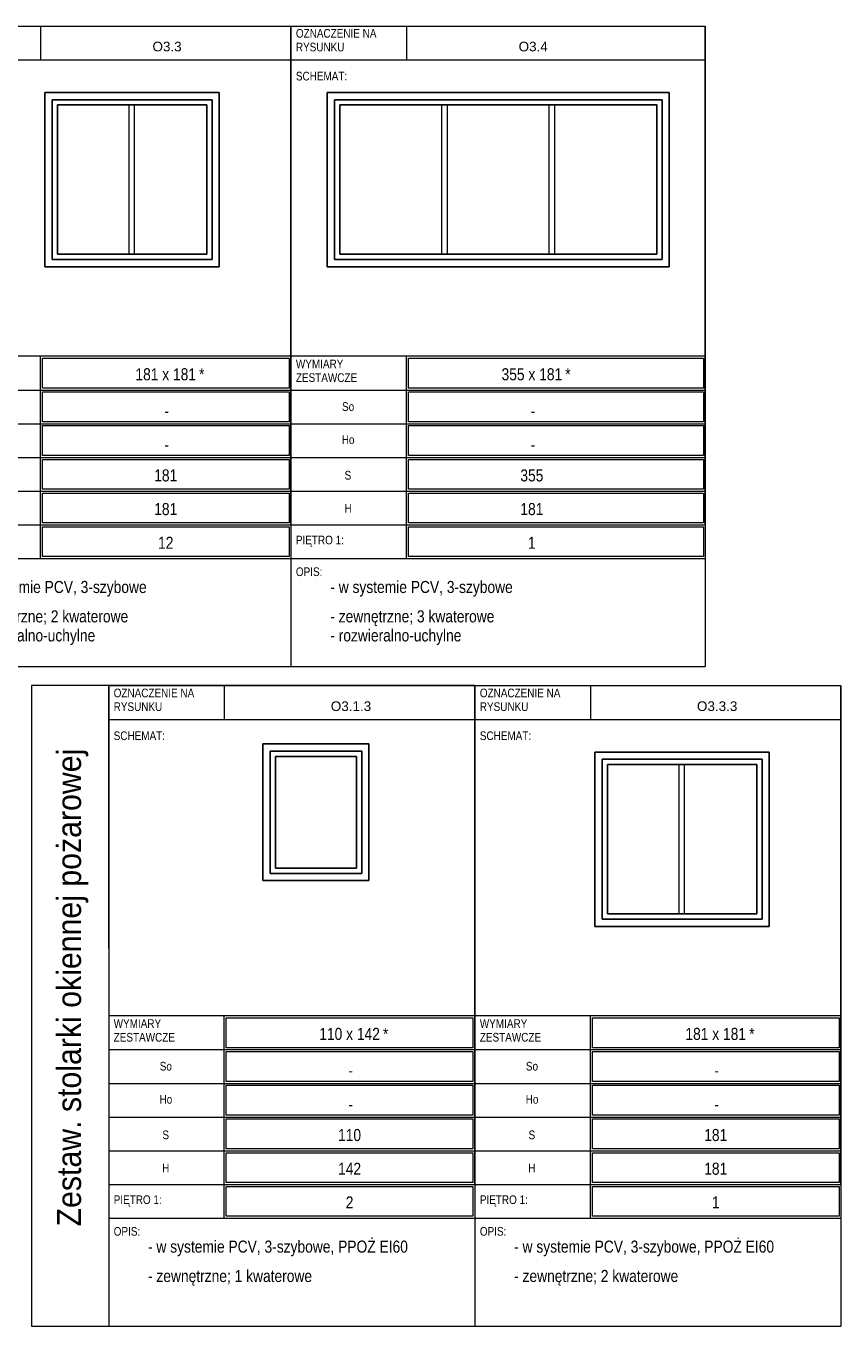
# Model space of a CAD drawing. Header units: centimetres. Extents: x -63 to 2108, y -795 to 602.
# Tile 3 of 3: x 1262 to 2108, y -748 to 602. Entities that reach past the tile are written whole.
import ezdxf

# ---------------------------------------------------------------- set-up
doc = ezdxf.new("R2010")
doc.units = ezdxf.units.CM
for name, color, linetype, lineweight in [('A-ANNO-NOTE', 131, 'Continuous', 13), ('A-DETL-THIN', 151, 'Continuous', 18), ('A-GLAZ', 151, 'Continuous', 25), ('G-ANNO-TEXT', 231, 'Continuous', 13)]:
    doc.layers.add(name, color=color, linetype=linetype, lineweight=lineweight)
doc.styles.add('Arial', font='arial.ttf', dxfattribs={"height": 10})
doc.styles.add('Arial Narrow', font='ARIALN.TTF', dxfattribs={"height": 9})
doc.styles.add('Arial Narrow_1', font='ARIALN.TTF', dxfattribs={"height": 12.5})
doc.styles.add('Arial_1', font='arial.ttf', dxfattribs={"width": 0.9, "height": 25})

# ---------------------------------------------------------------- blocks, each defined once
blk = doc.blocks.new('Family - ___-2596325-Projekt 1 - Zestawienie stolarki okiennej')
at = {"layer": 'A-GLAZ'}
for p, q in [((1281.5, 533.4), (1281.5, 352.4)), ((1281.5, 533.4), (1281.5, 352.4)), ((1462.5, 533.4), (1281.5, 533.4)), ((1462.5, 533.4), (1281.5, 533.4)), ((1462.5, 533.4), (1462.5, 352.4)), ((1462.5, 352.4), (1462.5, 533.4)), ((1289, 525.9), (1455, 525.9)), ((1289, 525.9), (1289, 359.9)), ((1294.5, 520.4), (1449.5, 520.4)), ((1294.5, 520.4), (1294.5, 365.4)), ((1449.5, 520.4), (1449.5, 365.4)), ((1455, 525.9), (1455, 359.9)), ((1294.5, 365.4), (1449.5, 365.4)), ((1281.5, 352.4), (1462.5, 352.4)), ((1462.5, 352.4), (1281.5, 352.4)), ((1289, 359.9), (1455, 359.9))]:
    blk.add_line(p, q, dxfattribs=at)
blk = doc.blocks.new('Family - ___-2607518-Projekt 1 - Zestawienie stolarki okiennej')
at = {"layer": 'A-GLAZ'}
for p, q in [((1574.5, 533.4), (1574.5, 352.4)), ((1574.5, 352.4), (1574.5, 533.4)), ((1574.5, 533.4), (1929.5, 533.4)), ((1929.5, 533.4), (1574.5, 533.4)), ((1929.5, 533.4), (1929.5, 352.4)), ((1929.5, 533.4), (1929.5, 352.4)), ((1922, 525.9), (1582, 525.9)), ((1582, 525.9), (1582, 359.9)), ((1916.5, 520.4), (1587.5, 520.4)), ((1587.5, 520.4), (1587.5, 365.4)), ((1916.5, 365.4), (1916.5, 520.4)), ((1922, 359.9), (1922, 525.9)), ((1587.5, 365.4), (1916.5, 365.4)), ((1574.5, 352.4), (1929.5, 352.4)), ((1929.5, 352.4), (1574.5, 352.4)), ((1582, 359.9), (1922, 359.9))]:
    blk.add_line(p, q, dxfattribs=at)
blk = doc.blocks.new('Family - ___-2607710-Projekt 1 - Zestawienie stolarki okiennej')
at = {"layer": 'A-GLAZ'}
for p, q in [((1507.8, -143.1), (1507.8, -285.1)), ((1507.8, -143.1), (1507.8, -285.1)), ((1617.8, -143.1), (1507.8, -143.1)), ((1617.8, -143.1), (1507.8, -143.1)), ((1617.8, -143.1), (1617.8, -285.1)), ((1617.8, -285.1), (1617.8, -143.1)), ((1515.3, -150.6), (1610.3, -150.6)), ((1515.3, -150.6), (1515.3, -277.6)), ((1520.8, -156.1), (1604.8, -156.1)), ((1520.8, -156.1), (1520.8, -272.1)), ((1604.8, -156.1), (1604.8, -272.1)), ((1610.3, -150.6), (1610.3, -277.6)), ((1515.3, -277.6), (1610.3, -277.6)), ((1520.8, -272.1), (1604.8, -272.1)), ((1507.8, -285.1), (1617.8, -285.1)), ((1617.8, -285.1), (1507.8, -285.1))]:
    blk.add_line(p, q, dxfattribs=at)
blk = doc.blocks.new('Family - ___-2607819-Projekt 1 - Zestawienie stolarki okiennej')
at = {"layer": 'A-GLAZ'}
for p, q in [((1852.3, -151.6), (1852.3, -332.6)), ((1852.3, -151.6), (1852.3, -332.6)), ((2033.3, -151.6), (1852.3, -151.6)), ((2033.3, -151.6), (1852.3, -151.6)), ((1859.8, -159.1), (2025.8, -159.1)), ((1859.8, -159.1), (1859.8, -325.1)), ((2025.8, -159.1), (2025.8, -325.1)), ((2033.3, -151.6), (2033.3, -332.6)), ((2033.3, -332.6), (2033.3, -151.6)), ((1865.3, -164.6), (2020.3, -164.6)), ((1865.3, -164.6), (1865.3, -319.6)), ((2020.3, -164.6), (2020.3, -319.6)), ((1865.3, -319.6), (2020.3, -319.6)), ((1852.3, -332.6), (2033.3, -332.6)), ((2033.3, -332.6), (1852.3, -332.6)), ((1859.8, -325.1), (2025.8, -325.1))]:
    blk.add_line(p, q, dxfattribs=at)

msp = doc.modelspace()

# ---------------------------------------------------------------- linework, layer by layer
at = {"layer": 'A-DETL-THIN'}
for p, q in [((1156.9, 602.4), (1276.9, 602.4)), ((1276.9, 602.4), (1276.9, 567.4)), ((1276.9, 602.4), (1536.9, 602.4)), ((1536.9, 602.4), (1536.9, 229.4)), ((1536.9, 602.4), (1536.9, 567.4)), ((1536.9, 229.4), (1536.9, 602.4)), ((1536.9, 567.4), (1536.9, 602.4)), ((1536.9, 229.4), (1536.9, 602.4)), ((1536.9, 567.4), (1536.9, 602.4)), ((1536.9, 229.4), (1536.9, 602.4)), ((1536.9, 567.4), (1536.9, 602.4)), ((1536.9, 567.4), (1536.9, 602.4)), ((1536.9, 602.4), (1536.9, 7.4)), ((1536.9, 567.4), (1536.9, 602.4)), ((1536.9, 602.4), (1656.9, 602.4)), ((1656.9, 602.4), (1656.9, 567.4)), ((1656.9, 602.4), (1966.9, 602.4)), ((1966.9, 602.4), (1966.9, 259.4)), ((1966.9, 602.4), (1966.9, 567.4)), ((1966.9, 259.4), (1966.9, 602.4)), ((1966.9, 567.4), (1966.9, 602.4)), ((1966.9, 259.4), (1966.9, 602.4)), ((1966.9, 567.4), (1966.9, 602.4)), ((1966.9, 259.4), (1966.9, 602.4)), ((1966.9, 567.4), (1966.9, 602.4)), ((1966.9, 567.4), (1966.9, 602.4)), ((1966.9, 602.4), (1966.9, -62.6)), ((1156.9, 567.4), (1536.9, 567.4)), ((1536.9, 229.4), (1536.9, 567.4)), ((1536.9, 567.4), (1966.9, 567.4)), ((1536.9, 229.4), (1536.9, 567.4)), ((1966.9, 259.4), (1966.9, 567.4)), ((1294.5, 365.4), (1294.5, 520.4)), ((1294.5, 520.4), (1449.5, 520.4)), ((1368.8, 365.4), (1368.8, 520.4)), ((1374.3, 520.4), (1374.3, 365.4)), ((1449.5, 520.4), (1449.5, 365.4)), ((1587.5, 365.4), (1587.5, 520.4)), ((1587.5, 520.4), (1916.5, 520.4)), ((1693.5, 365.4), (1693.5, 520.4)), ((1699, 520.4), (1699, 365.4)), ((1805, 365.4), (1805, 520.4)), ((1810.5, 520.4), (1810.5, 365.4)), ((1916.5, 520.4), (1916.5, 365.4)), ((1449.5, 365.4), (1294.5, 365.4)), ((1916.5, 365.4), (1587.5, 365.4)), ((1536.9, 259.4), (1156.9, 259.4)), ((1276.9, 224.4), (1276.9, 259.4)), ((1278.9, 257.4), (1534.9, 257.4)), ((1278.9, 226.4), (1278.9, 257.4)), ((1534.9, 257.4), (1534.9, 226.4)), ((1536.9, 224.4), (1536.9, 259.4)), ((1536.9, 259.4), (1536.9, 224.4)), ((1536.9, 259.4), (1536.9, 224.4)), ((1536.9, 259.4), (1536.9, 224.4)), ((1536.9, 259.4), (1536.9, 224.4)), ((1966.9, 259.4), (1536.9, 259.4)), ((1536.9, 259.4), (1536.9, 224.4)), ((1656.9, 224.4), (1656.9, 259.4)), ((1658.9, 257.4), (1964.9, 257.4)), ((1658.9, 226.4), (1658.9, 257.4)), ((1964.9, 257.4), (1964.9, 226.4)), ((1966.9, 224.4), (1966.9, 259.4)), ((1966.9, 259.4), (1966.9, 224.4)), ((1966.9, 259.4), (1966.9, 224.4)), ((1966.9, 259.4), (1966.9, 224.4)), ((1966.9, 259.4), (1966.9, 224.4)), ((1156.9, 224.4), (1276.9, 224.4)), ((1276.9, 224.4), (1536.9, 224.4)), ((1276.9, 189.4), (1276.9, 224.4)), ((1534.9, 226.4), (1278.9, 226.4)), ((1278.9, 222.4), (1534.9, 222.4)), ((1278.9, 191.4), (1278.9, 222.4)), ((1534.9, 222.4), (1534.9, 191.4)), ((1536.9, 189.4), (1536.9, 224.4)), ((1536.9, 224.4), (1536.9, 189.4)), ((1536.9, 224.4), (1536.9, 189.4)), ((1536.9, 224.4), (1536.9, 189.4)), ((1536.9, 224.4), (1536.9, 189.4)), ((1536.9, 224.4), (1656.9, 224.4)), ((1536.9, 224.4), (1536.9, 189.4)), ((1656.9, 224.4), (1966.9, 224.4)), ((1656.9, 189.4), (1656.9, 224.4)), ((1964.9, 226.4), (1658.9, 226.4)), ((1658.9, 222.4), (1964.9, 222.4)), ((1658.9, 191.4), (1658.9, 222.4)), ((1964.9, 222.4), (1964.9, 191.4)), ((1966.9, 189.4), (1966.9, 224.4)), ((1966.9, 224.4), (1966.9, 189.4)), ((1966.9, 224.4), (1966.9, 189.4)), ((1966.9, 224.4), (1966.9, 189.4)), ((1966.9, 224.4), (1966.9, 189.4)), ((1156.9, 189.4), (1276.9, 189.4)), ((1276.9, 189.4), (1536.9, 189.4)), ((1276.9, 154.4), (1276.9, 189.4)), ((1534.9, 191.4), (1278.9, 191.4)), ((1536.9, 154.4), (1536.9, 189.4)), ((1536.9, 189.4), (1536.9, 154.4)), ((1536.9, 189.4), (1536.9, 154.4)), ((1536.9, 189.4), (1536.9, 154.4)), ((1536.9, 189.4), (1536.9, 154.4)), ((1536.9, 189.4), (1656.9, 189.4)), ((1536.9, 189.4), (1536.9, 154.4)), ((1656.9, 189.4), (1966.9, 189.4)), ((1656.9, 154.4), (1656.9, 189.4)), ((1964.9, 191.4), (1658.9, 191.4)), ((1966.9, 154.4), (1966.9, 189.4)), ((1966.9, 189.4), (1966.9, 154.4)), ((1966.9, 189.4), (1966.9, 154.4)), ((1966.9, 189.4), (1966.9, 154.4)), ((1966.9, 189.4), (1966.9, 154.4)), ((1278.9, 187.4), (1534.9, 187.4)), ((1278.9, 156.4), (1278.9, 187.4)), ((1534.9, 187.4), (1534.9, 156.4)), ((1658.9, 187.4), (1964.9, 187.4)), ((1658.9, 156.4), (1658.9, 187.4)), ((1964.9, 187.4), (1964.9, 156.4)), ((1156.9, 154.4), (1276.9, 154.4)), ((1276.9, 154.4), (1536.9, 154.4)), ((1276.9, 119.4), (1276.9, 154.4)), ((1534.9, 156.4), (1278.9, 156.4)), ((1278.9, 152.4), (1534.9, 152.4)), ((1278.9, 121.4), (1278.9, 152.4)), ((1534.9, 152.4), (1534.9, 121.4)), ((1536.9, 119.4), (1536.9, 154.4)), ((1536.9, 154.4), (1536.9, 119.4)), ((1536.9, 154.4), (1536.9, 119.4)), ((1536.9, 154.4), (1536.9, 119.4)), ((1536.9, 154.4), (1536.9, 119.4)), ((1536.9, 154.4), (1656.9, 154.4)), ((1536.9, 154.4), (1536.9, 119.4)), ((1656.9, 154.4), (1966.9, 154.4)), ((1656.9, 119.4), (1656.9, 154.4)), ((1964.9, 156.4), (1658.9, 156.4)), ((1658.9, 152.4), (1964.9, 152.4)), ((1658.9, 121.4), (1658.9, 152.4)), ((1964.9, 152.4), (1964.9, 121.4)), ((1966.9, 119.4), (1966.9, 154.4)), ((1966.9, 154.4), (1966.9, 119.4)), ((1966.9, 154.4), (1966.9, 119.4)), ((1966.9, 154.4), (1966.9, 119.4)), ((1966.9, 154.4), (1966.9, 119.4)), ((1156.9, 119.4), (1276.9, 119.4)), ((1276.9, 119.4), (1536.9, 119.4)), ((1276.9, 84.4), (1276.9, 119.4)), ((1534.9, 121.4), (1278.9, 121.4)), ((1278.9, 117.4), (1534.9, 117.4)), ((1278.9, 86.4), (1278.9, 117.4)), ((1534.9, 117.4), (1534.9, 86.4)), ((1536.9, 84.4), (1536.9, 119.4)), ((1536.9, 119.4), (1536.9, 84.4)), ((1536.9, 119.4), (1536.9, 84.4)), ((1536.9, 119.4), (1536.9, 84.4)), ((1536.9, 119.4), (1536.9, 84.4)), ((1536.9, 119.4), (1656.9, 119.4)), ((1536.9, 119.4), (1536.9, 84.4)), ((1656.9, 119.4), (1966.9, 119.4)), ((1656.9, 84.4), (1656.9, 119.4)), ((1964.9, 121.4), (1658.9, 121.4)), ((1658.9, 117.4), (1964.9, 117.4)), ((1658.9, 86.4), (1658.9, 117.4)), ((1964.9, 117.4), (1964.9, 86.4)), ((1966.9, 84.4), (1966.9, 119.4)), ((1966.9, 119.4), (1966.9, 84.4)), ((1966.9, 119.4), (1966.9, 84.4)), ((1966.9, 119.4), (1966.9, 84.4)), ((1966.9, 119.4), (1966.9, 84.4)), ((1156.9, 84.4), (1276.9, 84.4)), ((1276.9, 84.4), (1536.9, 84.4)), ((1276.9, 49.4), (1276.9, 84.4)), ((1534.9, 86.4), (1278.9, 86.4)), ((1278.9, 82.4), (1534.9, 82.4)), ((1278.9, 51.4), (1278.9, 82.4)), ((1534.9, 82.4), (1534.9, 51.4)), ((1536.9, 84.4), (1536.9, -62.6)), ((1536.9, 84.4), (1536.9, -62.6)), ((1536.9, 84.4), (1656.9, 84.4)), ((1536.9, 84.4), (1536.9, -62.6)), ((1656.9, 84.4), (1966.9, 84.4)), ((1656.9, 49.4), (1656.9, 84.4)), ((1964.9, 86.4), (1658.9, 86.4)), ((1658.9, 82.4), (1964.9, 82.4)), ((1658.9, 51.4), (1658.9, 82.4)), ((1964.9, 82.4), (1964.9, 51.4)), ((1966.9, 84.4), (1966.9, -62.6)), ((1966.9, 84.4), (1966.9, -62.6)), ((1156.9, 49.4), (1276.9, 49.4)), ((1276.9, 49.4), (1536.9, 49.4)), ((1534.9, 51.4), (1278.9, 51.4)), ((1536.9, 49.4), (1656.9, 49.4)), ((1656.9, 49.4), (1966.9, 49.4)), ((1964.9, 51.4), (1658.9, 51.4)), ((1156.9, -62.6), (1536.9, -62.6)), ((1536.9, -62.6), (1966.9, -62.6)), ((1727.7, -82.6), (1267.7, -82.6)), ((1267.7, -82.6), (1267.7, -747.6)), ((1347.7, -117.6), (1347.7, -82.6)), ((1347.7, -82.6), (1467.7, -82.6)), ((1347.7, -82.6), (1347.7, -677.6)), ((1467.7, -82.6), (1467.7, -117.6)), ((1467.7, -82.6), (1727.7, -82.6)), ((1727.7, -82.6), (1727.7, -455.6)), ((1727.7, -82.6), (1727.7, -117.6)), ((1727.7, -455.6), (1727.7, -82.6)), ((1727.7, -117.6), (1727.7, -82.6)), ((1727.7, -455.6), (1727.7, -82.6)), ((1727.7, -117.6), (1727.7, -82.6)), ((1727.7, -455.6), (1727.7, -82.6)), ((1727.7, -117.6), (1727.7, -82.6)), ((1727.7, -82.6), (1727.7, -677.6)), ((1727.7, -82.6), (1727.7, -677.6)), ((1727.7, -117.6), (1727.7, -82.6)), ((1727.7, -82.6), (1847.7, -82.6)), ((1727.7, -82.6), (1727.7, -677.6)), ((1847.7, -82.6), (1847.7, -117.6)), ((1847.7, -82.6), (2107.7, -82.6)), ((2107.7, -82.6), (2107.7, -455.6)), ((2107.7, -82.6), (2107.7, -117.6)), ((2107.7, -455.6), (2107.7, -82.6)), ((2107.7, -117.6), (2107.7, -82.6)), ((2107.7, -455.6), (2107.7, -82.6)), ((2107.7, -117.6), (2107.7, -82.6)), ((2107.7, -455.6), (2107.7, -82.6)), ((2107.7, -117.6), (2107.7, -82.6)), ((2107.7, -117.6), (2107.7, -82.6)), ((2107.7, -82.6), (2107.7, -677.6)), ((2107.7, -117.6), (2107.7, -82.6)), ((1347.7, -117.6), (1727.7, -117.6)), ((1347.7, -355.6), (1347.7, -117.6)), ((1727.7, -117.6), (2107.7, -117.6)), ((1727.7, -355.6), (1727.7, -117.6)), ((2107.7, -455.6), (2107.7, -117.6)), ((2107.7, -455.6), (2107.7, -117.6)), ((1865.3, -319.6), (1865.3, -164.6)), ((1865.3, -164.6), (2020.3, -164.6)), ((1939.6, -319.6), (1939.6, -164.6)), ((1945.1, -164.6), (1945.1, -319.6)), ((2020.3, -164.6), (2020.3, -319.6)), ((2020.3, -319.6), (1865.3, -319.6)), ((1727.7, -425.6), (1347.7, -425.6)), ((1347.7, -425.6), (1347.7, -460.6)), ((1467.7, -460.6), (1467.7, -425.6)), ((1469.7, -427.6), (1725.7, -427.6)), ((1469.7, -458.6), (1469.7, -427.6)), ((1725.7, -427.6), (1725.7, -458.6)), ((1727.7, -460.6), (1727.7, -425.6)), ((1727.7, -425.6), (1727.7, -460.6)), ((1727.7, -425.6), (1727.7, -460.6)), ((1727.7, -425.6), (1727.7, -460.6)), ((2107.7, -425.6), (1727.7, -425.6)), ((1727.7, -425.6), (1727.7, -460.6)), ((1847.7, -460.6), (1847.7, -425.6)), ((1849.7, -427.6), (2105.7, -427.6)), ((1849.7, -458.6), (1849.7, -427.6)), ((2105.7, -427.6), (2105.7, -458.6)), ((2107.7, -460.6), (2107.7, -425.6)), ((2107.7, -425.6), (2107.7, -460.6)), ((2107.7, -425.6), (2107.7, -460.6)), ((2107.7, -425.6), (2107.7, -460.6)), ((2107.7, -425.6), (2107.7, -460.6)), ((2107.7, -425.6), (2107.7, -460.6)), ((1725.7, -458.6), (1469.7, -458.6)), ((2105.7, -458.6), (1849.7, -458.6)), ((1347.7, -460.6), (1467.7, -460.6)), ((1347.7, -460.6), (1347.7, -495.6)), ((1467.7, -460.6), (1727.7, -460.6)), ((1467.7, -495.6), (1467.7, -460.6)), ((1469.7, -462.6), (1725.7, -462.6)), ((1469.7, -493.6), (1469.7, -462.6)), ((1725.7, -462.6), (1725.7, -493.6)), ((1727.7, -495.6), (1727.7, -460.6)), ((1727.7, -460.6), (1727.7, -495.6)), ((1727.7, -460.6), (1727.7, -495.6)), ((1727.7, -460.6), (1727.7, -495.6)), ((1727.7, -460.6), (1847.7, -460.6)), ((1727.7, -460.6), (1727.7, -495.6)), ((1847.7, -460.6), (2107.7, -460.6)), ((1847.7, -495.6), (1847.7, -460.6)), ((1849.7, -462.6), (2105.7, -462.6)), ((1849.7, -493.6), (1849.7, -462.6)), ((2105.7, -462.6), (2105.7, -493.6)), ((2107.7, -495.6), (2107.7, -460.6)), ((2107.7, -460.6), (2107.7, -495.6)), ((2107.7, -460.6), (2107.7, -495.6)), ((2107.7, -460.6), (2107.7, -495.6)), ((2107.7, -460.6), (2107.7, -495.6)), ((2107.7, -460.6), (2107.7, -495.6)), ((1347.7, -495.6), (1467.7, -495.6)), ((1347.7, -495.6), (1347.7, -530.6)), ((1467.7, -495.6), (1727.7, -495.6)), ((1467.7, -530.6), (1467.7, -495.6)), ((1725.7, -493.6), (1469.7, -493.6)), ((1469.7, -497.6), (1725.7, -497.6)), ((1469.7, -528.6), (1469.7, -497.6)), ((1725.7, -497.6), (1725.7, -528.6)), ((1727.7, -530.6), (1727.7, -495.6)), ((1727.7, -495.6), (1727.7, -530.6)), ((1727.7, -495.6), (1727.7, -530.6)), ((1727.7, -495.6), (1727.7, -530.6)), ((1727.7, -495.6), (1847.7, -495.6)), ((1727.7, -495.6), (1727.7, -530.6)), ((1847.7, -495.6), (2107.7, -495.6)), ((1847.7, -530.6), (1847.7, -495.6)), ((2105.7, -493.6), (1849.7, -493.6)), ((1849.7, -497.6), (2105.7, -497.6)), ((1849.7, -528.6), (1849.7, -497.6)), ((2105.7, -497.6), (2105.7, -528.6)), ((2107.7, -530.6), (2107.7, -495.6)), ((2107.7, -495.6), (2107.7, -530.6)), ((2107.7, -495.6), (2107.7, -530.6)), ((2107.7, -495.6), (2107.7, -530.6)), ((2107.7, -495.6), (2107.7, -530.6)), ((2107.7, -495.6), (2107.7, -530.6)), ((1347.7, -530.6), (1467.7, -530.6)), ((1347.7, -530.6), (1347.7, -565.6)), ((1467.7, -530.6), (1727.7, -530.6)), ((1467.7, -565.6), (1467.7, -530.6)), ((1725.7, -528.6), (1469.7, -528.6)), ((1469.7, -532.6), (1725.7, -532.6)), ((1469.7, -563.6), (1469.7, -532.6)), ((1725.7, -532.6), (1725.7, -563.6)), ((1727.7, -565.6), (1727.7, -530.6)), ((1727.7, -530.6), (1727.7, -565.6)), ((1727.7, -530.6), (1727.7, -565.6)), ((1727.7, -530.6), (1727.7, -565.6)), ((1727.7, -530.6), (1847.7, -530.6)), ((1727.7, -530.6), (1727.7, -565.6)), ((1847.7, -530.6), (2107.7, -530.6)), ((1847.7, -565.6), (1847.7, -530.6)), ((2105.7, -528.6), (1849.7, -528.6)), ((1849.7, -532.6), (2105.7, -532.6)), ((1849.7, -563.6), (1849.7, -532.6)), ((2105.7, -532.6), (2105.7, -563.6)), ((2107.7, -565.6), (2107.7, -530.6)), ((2107.7, -530.6), (2107.7, -565.6)), ((2107.7, -530.6), (2107.7, -565.6)), ((2107.7, -530.6), (2107.7, -565.6)), ((2107.7, -530.6), (2107.7, -565.6)), ((2107.7, -530.6), (2107.7, -565.6)), ((1347.7, -565.6), (1467.7, -565.6)), ((1347.7, -565.6), (1347.7, -600.6)), ((1467.7, -565.6), (1727.7, -565.6)), ((1467.7, -600.6), (1467.7, -565.6)), ((1725.7, -563.6), (1469.7, -563.6)), ((1727.7, -600.6), (1727.7, -565.6)), ((1727.7, -565.6), (1727.7, -600.6)), ((1727.7, -565.6), (1727.7, -600.6)), ((1727.7, -565.6), (1727.7, -600.6)), ((1727.7, -565.6), (1847.7, -565.6)), ((1727.7, -565.6), (1727.7, -600.6)), ((1847.7, -565.6), (2107.7, -565.6)), ((1847.7, -600.6), (1847.7, -565.6)), ((2105.7, -563.6), (1849.7, -563.6)), ((2107.7, -600.6), (2107.7, -565.6)), ((2107.7, -565.6), (2107.7, -600.6)), ((2107.7, -565.6), (2107.7, -600.6)), ((2107.7, -565.6), (2107.7, -600.6)), ((2107.7, -565.6), (2107.7, -600.6)), ((2107.7, -565.6), (2107.7, -600.6)), ((1469.7, -567.6), (1725.7, -567.6)), ((1469.7, -598.6), (1469.7, -567.6)), ((1725.7, -567.6), (1725.7, -598.6)), ((1849.7, -567.6), (2105.7, -567.6)), ((1849.7, -598.6), (1849.7, -567.6)), ((2105.7, -567.6), (2105.7, -598.6)), ((1347.7, -600.6), (1467.7, -600.6)), ((1347.7, -600.6), (1347.7, -747.6)), ((1467.7, -600.6), (1727.7, -600.6)), ((1467.7, -635.6), (1467.7, -600.6)), ((1725.7, -598.6), (1469.7, -598.6)), ((1469.7, -602.6), (1725.7, -602.6)), ((1469.7, -633.6), (1469.7, -602.6)), ((1725.7, -602.6), (1725.7, -633.6)), ((1727.7, -600.6), (1727.7, -747.6)), ((1727.7, -600.6), (1847.7, -600.6)), ((1727.7, -600.6), (1727.7, -747.6)), ((1847.7, -600.6), (2107.7, -600.6)), ((1847.7, -635.6), (1847.7, -600.6)), ((2105.7, -598.6), (1849.7, -598.6)), ((1849.7, -602.6), (2105.7, -602.6)), ((1849.7, -633.6), (1849.7, -602.6)), ((2105.7, -602.6), (2105.7, -633.6)), ((2107.7, -600.6), (2107.7, -747.6)), ((2107.7, -600.6), (2107.7, -747.6)), ((2107.7, -600.6), (2107.7, -747.6)), ((1725.7, -633.6), (1469.7, -633.6)), ((2105.7, -633.6), (1849.7, -633.6)), ((1347.7, -635.6), (1467.7, -635.6)), ((1467.7, -635.6), (1727.7, -635.6)), ((1727.7, -635.6), (1847.7, -635.6)), ((1847.7, -635.6), (2107.7, -635.6)), ((1267.7, -747.6), (1347.7, -747.6)), ((1347.7, -747.6), (1727.7, -747.6)), ((1727.7, -747.6), (2107.7, -747.6))]:
    msp.add_line(p, q, dxfattribs=at)

# ---------------------------------------------------------------- block references
at = {"lineweight": 25}
for name in ['Family - ___-2596325-Projekt 1 - Zestawienie stolarki okiennej', 'Family - ___-2607518-Projekt 1 - Zestawienie stolarki okiennej', 'Family - ___-2607710-Projekt 1 - Zestawienie stolarki okiennej', 'Family - ___-2607819-Projekt 1 - Zestawienie stolarki okiennej']:
    msp.add_blockref(name, (0, 0), dxfattribs=at)

# ---------------------------------------------------------------- texts
at = {"layer": 'G-ANNO-TEXT', "color": 7, "line_spacing_factor": 0.949189}
for s, insert, char_height, width, attachment_point, style in [('\\pxt7.05556,14.11111,21.16667,28.22222,35.27778,42.33333,49.38889,56.44444,63.5,70.55556,77.61111,84.66667,91.72222,98.77778,105.83333,112.88889,119.94444,127,134.05556,141.11111,148.16667,155.22222,162.27778,169.33333,176.38889,183.44444,190.5,197.55556,204.61111,211.66667,218.72222,225.77778;{OZNACZENIE NA RYSUNKU}', (1542, 599.3), 9, 108.5, 1, 'Arial Narrow'), ('\\pxt7.05556,14.11111,21.16667,28.22222,35.27778,42.33333,49.38889,56.44444,63.5,70.55556,77.61111,84.66667,91.72222,98.77778,105.83333,112.88889,119.94444,127,134.05556,141.11111,148.16667,155.22222,162.27778,169.33333,176.38889,183.44444,190.5,197.55556,204.61111,211.66667,218.72222,225.77778;{SCHEMAT:}', (1542, 554.9), 9, 52.469, 1, 'Arial Narrow'), ('\\pxt5.08,10.16,15.24,20.32,25.4,30.48,35.56,40.64,45.72,50.8,55.88,60.96,66.04,71.12,76.2,81.28,86.36,91.44,96.52,101.6,106.68,111.76,116.84,121.92,127,132.08,137.16,142.24,147.32,152.4,157.48,162.56;{*}', (1441.5, 247), 12.5, 6.009, 1, 'Arial Narrow_1'), ('\\pxt7.05556,14.11111,21.16667,28.22222,35.27778,42.33333,49.38889,56.44444,63.5,70.55556,77.61111,84.66667,91.72222,98.77778,105.83333,112.88889,119.94444,127,134.05556,141.11111,148.16667,155.22222,162.27778,169.33333,176.38889,183.44444,190.5,197.55556,204.61111,211.66667,218.72222,225.77778;{WYMIARY ZESTAWCZE}', (1542, 256), 9, 81.35, 1, 'Arial Narrow'), ('\\pxt5.08,10.16,15.24,20.32,25.4,30.48,35.56,40.64,45.72,50.8,55.88,60.96,66.04,71.12,76.2,81.28,86.36,91.44,96.52,101.6,106.68,111.76,116.84,121.92,127,132.08,137.16,142.24,147.32,152.4,157.48,162.56;{*}', (1821.5, 247), 12.5, 6.009, 1, 'Arial Narrow_1'), ('\\pxqc,t7.05556,14.11111,21.16667,28.22222,35.27778,42.33333,49.38889,56.44444,63.5,70.55556,77.61111,84.66667,91.72222,98.77778,105.83333,112.88889,119.94444,127,134.05556,141.11111,148.16667,155.22222,162.27778,169.33333,176.38889,183.44444,190.5,197.55556,204.61111,211.66667,218.72222,225.77778;{So}', (1596.2, 211.7), 9, 78.4, 2, 'Arial Narrow'), ('\\pxqc,t7.05556,14.11111,21.16667,28.22222,35.27778,42.33333,49.38889,56.44444,63.5,70.55556,77.61111,84.66667,91.72222,98.77778,105.83333,112.88889,119.94444,127,134.05556,141.11111,148.16667,155.22222,162.27778,169.33333,176.38889,183.44444,190.5,197.55556,204.61111,211.66667,218.72222,225.77778;{Ho}', (1596.2, 177.3), 9, 46, 2, 'Arial Narrow'), ('\\pxqc,t5.08,10.16,15.24,20.32,25.4,30.48,35.56,40.64,45.72,50.8,55.88,60.96,66.04,71.12,76.2,81.28,86.36,91.44,96.52,101.6,106.68,111.76,116.84,121.92,127,132.08,137.16,142.24,147.32,152.4,157.48,162.56;{181}', (1406.9, 142), 12.5, 24.392, 2, 'Arial Narrow_1'), ('\\pxqc,t7.05556,14.11111,21.16667,28.22222,35.27778,42.33333,49.38889,56.44444,63.5,70.55556,77.61111,84.66667,91.72222,98.77778,105.83333,112.88889,119.94444,127,134.05556,141.11111,148.16667,155.22222,162.27778,169.33333,176.38889,183.44444,190.5,197.55556,204.61111,211.66667,218.72222,225.77778;{S}', (1596, 140.4), 9, 46, 2, 'Arial Narrow'), ('\\pxqc,t5.08,10.16,15.24,20.32,25.4,30.48,35.56,40.64,45.72,50.8,55.88,60.96,66.04,71.12,76.2,81.28,86.36,91.44,96.52,101.6,106.68,111.76,116.84,121.92,127,132.08,137.16,142.24,147.32,152.4,157.48,162.56;{355}', (1786.9, 142), 12.5, 24.392, 2, 'Arial Narrow_1'), ('\\pxqc,t5.08,10.16,15.24,20.32,25.4,30.48,35.56,40.64,45.72,50.8,55.88,60.96,66.04,71.12,76.2,81.28,86.36,91.44,96.52,101.6,106.68,111.76,116.84,121.92,127,132.08,137.16,142.24,147.32,152.4,157.48,162.56;{181}', (1406.9, 107), 12.5, 24.392, 2, 'Arial Narrow_1'), ('\\pxqc,t7.05556,14.11111,21.16667,28.22222,35.27778,42.33333,49.38889,56.44444,63.5,70.55556,77.61111,84.66667,91.72222,98.77778,105.83333,112.88889,119.94444,127,134.05556,141.11111,148.16667,155.22222,162.27778,169.33333,176.38889,183.44444,190.5,197.55556,204.61111,211.66667,218.72222,225.77778;{H}', (1596.1, 106), 9, 46, 2, 'Arial Narrow'), ('\\pxqc,t5.08,10.16,15.24,20.32,25.4,30.48,35.56,40.64,45.72,50.8,55.88,60.96,66.04,71.12,76.2,81.28,86.36,91.44,96.52,101.6,106.68,111.76,116.84,121.92,127,132.08,137.16,142.24,147.32,152.4,157.48,162.56;{181}', (1786.9, 107), 12.5, 24.392, 2, 'Arial Narrow_1'), ('\\pxqc,t5.08,10.16,15.24,20.32,25.4,30.48,35.56,40.64,45.72,50.8,55.88,60.96,66.04,71.12,76.2,81.28,86.36,91.44,96.52,101.6,106.68,111.76,116.84,121.92,127,132.08,137.16,142.24,147.32,152.4,157.48,162.56;{12}', (1406.9, 72), 12.5, 16.362, 2, 'Arial Narrow_1'), ('\\pxt7.05556,14.11111,21.16667,28.22222,35.27778,42.33333,49.38889,56.44444,63.5,70.55556,77.61111,84.66667,91.72222,98.77778,105.83333,112.88889,119.94444,127,134.05556,141.11111,148.16667,155.22222,162.27778,169.33333,176.38889,183.44444,190.5,197.55556,204.61111,211.66667,218.72222,225.77778;{PIĘTRO 1:}', (1542, 73.1), 9, 68.45, 1, 'Arial Narrow'), ('\\pxqc,t5.08,10.16,15.24,20.32,25.4,30.48,35.56,40.64,45.72,50.8,55.88,60.96,66.04,71.12,76.2,81.28,86.36,91.44,96.52,101.6,106.68,111.76,116.84,121.92,127,132.08,137.16,142.24,147.32,152.4,157.48,162.56;{1}', (1786.9, 72), 12.5, 8.332, 2, 'Arial Narrow_1'), ('\\pxt5.08,10.16,15.24,20.32,25.4,30.48,35.56,40.64,45.72,50.8,55.88,60.96,66.04,71.12,76.2,81.28,86.36,91.44,96.52,101.6,106.68,111.76,116.84,121.92,127,132.08,137.16,142.24,147.32,152.4,157.48,162.56;{- w systemie PCV, 3-szybowe}', (1197.7, 26.1), 12.5, 326.75, 1, 'Arial Narrow_1'), ('\\pxt7.05556,14.11111,21.16667,28.22222,35.27778,42.33333,49.38889,56.44444,63.5,70.55556,77.61111,84.66667,91.72222,98.77778,105.83333,112.88889,119.94444,127,134.05556,141.11111,148.16667,155.22222,162.27778,169.33333,176.38889,183.44444,190.5,197.55556,204.61111,211.66667,218.72222,225.77778;{OPIS:}', (1542, 40.2), 9, 46, 1, 'Arial Narrow'), ('\\pxt5.08,10.16,15.24,20.32,25.4,30.48,35.56,40.64,45.72,50.8,55.88,60.96,66.04,71.12,76.2,81.28,86.36,91.44,96.52,101.6,106.68,111.76,116.84,121.92,127,132.08,137.16,142.24,147.32,152.4,157.48,162.56;{- w systemie PCV, 3-szybowe}', (1577.7, 26.1), 12.5, 326.75, 1, 'Arial Narrow_1'), ('\\pxt5.08,10.16,15.24,20.32,25.4,30.48,35.56,40.64,45.72,50.8,55.88,60.96,66.04,71.12,76.2,81.28,86.36,91.44,96.52,101.6,106.68,111.76,116.84,121.92,127,132.08,137.16,142.24,147.32,152.4,157.48,162.56;{- zewnętrzne; 2 kwaterowe\\P- rozwieralno-uchylne}', (1197.7, -4.4), 12.5, 171.7, 1, 'Arial Narrow_1'), ('\\pxt5.08,10.16,15.24,20.32,25.4,30.48,35.56,40.64,45.72,50.8,55.88,60.96,66.04,71.12,76.2,81.28,86.36,91.44,96.52,101.6,106.68,111.76,116.84,121.92,127,132.08,137.16,142.24,147.32,152.4,157.48,162.56;{- zewnętrzne; 3 kwaterowe\\P- rozwieralno-uchylne}', (1577.7, -4.4), 12.5, 171.7, 1, 'Arial Narrow_1'), ('\\pxt7.05556,14.11111,21.16667,28.22222,35.27778,42.33333,49.38889,56.44444,63.5,70.55556,77.61111,84.66667,91.72222,98.77778,105.83333,112.88889,119.94444,127,134.05556,141.11111,148.16667,155.22222,162.27778,169.33333,176.38889,183.44444,190.5,197.55556,204.61111,211.66667,218.72222,225.77778;{OZNACZENIE NA RYSUNKU}', (1352.9, -85.7), 9, 108.5, 1, 'Arial Narrow'), ('\\pxt7.05556,14.11111,21.16667,28.22222,35.27778,42.33333,49.38889,56.44444,63.5,70.55556,77.61111,84.66667,91.72222,98.77778,105.83333,112.88889,119.94444,127,134.05556,141.11111,148.16667,155.22222,162.27778,169.33333,176.38889,183.44444,190.5,197.55556,204.61111,211.66667,218.72222,225.77778;{OZNACZENIE NA RYSUNKU}', (1732.9, -85.7), 9, 108.5, 1, 'Arial Narrow'), ('\\pxt7.05556,14.11111,21.16667,28.22222,35.27778,42.33333,49.38889,56.44444,63.5,70.55556,77.61111,84.66667,91.72222,98.77778,105.83333,112.88889,119.94444,127,134.05556,141.11111,148.16667,155.22222,162.27778,169.33333,176.38889,183.44444,190.5,197.55556,204.61111,211.66667,218.72222,225.77778;{SCHEMAT:}', (1352.9, -130.1), 9, 52.469, 1, 'Arial Narrow'), ('\\pxt7.05556,14.11111,21.16667,28.22222,35.27778,42.33333,49.38889,56.44444,63.5,70.55556,77.61111,84.66667,91.72222,98.77778,105.83333,112.88889,119.94444,127,134.05556,141.11111,148.16667,155.22222,162.27778,169.33333,176.38889,183.44444,190.5,197.55556,204.61111,211.66667,218.72222,225.77778;{SCHEMAT:}', (1732.9, -130.1), 9, 52.469, 1, 'Arial Narrow'), ('\\pxt7.05556,14.11111,21.16667,28.22222,35.27778,42.33333,49.38889,56.44444,63.5,70.55556,77.61111,84.66667,91.72222,98.77778,105.83333,112.88889,119.94444,127,134.05556,141.11111,148.16667,155.22222,162.27778,169.33333,176.38889,183.44444,190.5,197.55556,204.61111,211.66667,218.72222,225.77778;{WYMIARY ZESTAWCZE}', (1352.9, -429), 9, 81.35, 1, 'Arial Narrow'), ('\\pxt7.05556,14.11111,21.16667,28.22222,35.27778,42.33333,49.38889,56.44444,63.5,70.55556,77.61111,84.66667,91.72222,98.77778,105.83333,112.88889,119.94444,127,134.05556,141.11111,148.16667,155.22222,162.27778,169.33333,176.38889,183.44444,190.5,197.55556,204.61111,211.66667,218.72222,225.77778;{WYMIARY ZESTAWCZE}', (1732.9, -429), 9, 81.35, 1, 'Arial Narrow'), ('\\pxt5.08,10.16,15.24,20.32,25.4,30.48,35.56,40.64,45.72,50.8,55.88,60.96,66.04,71.12,76.2,81.28,86.36,91.44,96.52,101.6,106.68,111.76,116.84,121.92,127,132.08,137.16,142.24,147.32,152.4,157.48,162.56;{*}', (1632.4, -438), 12.5, 6.009, 1, 'Arial Narrow_1'), ('\\pxt5.08,10.16,15.24,20.32,25.4,30.48,35.56,40.64,45.72,50.8,55.88,60.96,66.04,71.12,76.2,81.28,86.36,91.44,96.52,101.6,106.68,111.76,116.84,121.92,127,132.08,137.16,142.24,147.32,152.4,157.48,162.56;{*}', (2012.4, -438), 12.5, 6.009, 1, 'Arial Narrow_1'), ('\\pxqc,t7.05556,14.11111,21.16667,28.22222,35.27778,42.33333,49.38889,56.44444,63.5,70.55556,77.61111,84.66667,91.72222,98.77778,105.83333,112.88889,119.94444,127,134.05556,141.11111,148.16667,155.22222,162.27778,169.33333,176.38889,183.44444,190.5,197.55556,204.61111,211.66667,218.72222,225.77778;{So}', (1407, -473.3), 9, 78.4, 2, 'Arial Narrow'), ('\\pxqc,t7.05556,14.11111,21.16667,28.22222,35.27778,42.33333,49.38889,56.44444,63.5,70.55556,77.61111,84.66667,91.72222,98.77778,105.83333,112.88889,119.94444,127,134.05556,141.11111,148.16667,155.22222,162.27778,169.33333,176.38889,183.44444,190.5,197.55556,204.61111,211.66667,218.72222,225.77778;{So}', (1787, -473.3), 9, 78.4, 2, 'Arial Narrow'), ('\\pxqc,t7.05556,14.11111,21.16667,28.22222,35.27778,42.33333,49.38889,56.44444,63.5,70.55556,77.61111,84.66667,91.72222,98.77778,105.83333,112.88889,119.94444,127,134.05556,141.11111,148.16667,155.22222,162.27778,169.33333,176.38889,183.44444,190.5,197.55556,204.61111,211.66667,218.72222,225.77778;{Ho}', (1407.1, -507.7), 9, 46, 2, 'Arial Narrow'), ('\\pxqc,t7.05556,14.11111,21.16667,28.22222,35.27778,42.33333,49.38889,56.44444,63.5,70.55556,77.61111,84.66667,91.72222,98.77778,105.83333,112.88889,119.94444,127,134.05556,141.11111,148.16667,155.22222,162.27778,169.33333,176.38889,183.44444,190.5,197.55556,204.61111,211.66667,218.72222,225.77778;{Ho}', (1787.1, -507.7), 9, 46, 2, 'Arial Narrow'), ('\\pxqc,t7.05556,14.11111,21.16667,28.22222,35.27778,42.33333,49.38889,56.44444,63.5,70.55556,77.61111,84.66667,91.72222,98.77778,105.83333,112.88889,119.94444,127,134.05556,141.11111,148.16667,155.22222,162.27778,169.33333,176.38889,183.44444,190.5,197.55556,204.61111,211.66667,218.72222,225.77778;{S}', (1406.9, -544.6), 9, 46, 2, 'Arial Narrow'), ('\\pxqc,t5.08,10.16,15.24,20.32,25.4,30.48,35.56,40.64,45.72,50.8,55.88,60.96,66.04,71.12,76.2,81.28,86.36,91.44,96.52,101.6,106.68,111.76,116.84,121.92,127,132.08,137.16,142.24,147.32,152.4,157.48,162.56;{110}', (1597.7, -543), 12.5, 24.392, 2, 'Arial Narrow_1'), ('\\pxqc,t7.05556,14.11111,21.16667,28.22222,35.27778,42.33333,49.38889,56.44444,63.5,70.55556,77.61111,84.66667,91.72222,98.77778,105.83333,112.88889,119.94444,127,134.05556,141.11111,148.16667,155.22222,162.27778,169.33333,176.38889,183.44444,190.5,197.55556,204.61111,211.66667,218.72222,225.77778;{S}', (1786.9, -544.6), 9, 46, 2, 'Arial Narrow'), ('\\pxqc,t5.08,10.16,15.24,20.32,25.4,30.48,35.56,40.64,45.72,50.8,55.88,60.96,66.04,71.12,76.2,81.28,86.36,91.44,96.52,101.6,106.68,111.76,116.84,121.92,127,132.08,137.16,142.24,147.32,152.4,157.48,162.56;{181}', (1977.7, -543), 12.5, 24.392, 2, 'Arial Narrow_1'), ('\\pxqc,t7.05556,14.11111,21.16667,28.22222,35.27778,42.33333,49.38889,56.44444,63.5,70.55556,77.61111,84.66667,91.72222,98.77778,105.83333,112.88889,119.94444,127,134.05556,141.11111,148.16667,155.22222,162.27778,169.33333,176.38889,183.44444,190.5,197.55556,204.61111,211.66667,218.72222,225.77778;{H}', (1406.9, -579), 9, 46, 2, 'Arial Narrow'), ('\\pxqc,t5.08,10.16,15.24,20.32,25.4,30.48,35.56,40.64,45.72,50.8,55.88,60.96,66.04,71.12,76.2,81.28,86.36,91.44,96.52,101.6,106.68,111.76,116.84,121.92,127,132.08,137.16,142.24,147.32,152.4,157.48,162.56;{142}', (1597.7, -578), 12.5, 24.392, 2, 'Arial Narrow_1'), ('\\pxqc,t7.05556,14.11111,21.16667,28.22222,35.27778,42.33333,49.38889,56.44444,63.5,70.55556,77.61111,84.66667,91.72222,98.77778,105.83333,112.88889,119.94444,127,134.05556,141.11111,148.16667,155.22222,162.27778,169.33333,176.38889,183.44444,190.5,197.55556,204.61111,211.66667,218.72222,225.77778;{H}', (1786.9, -579), 9, 46, 2, 'Arial Narrow'), ('\\pxqc,t5.08,10.16,15.24,20.32,25.4,30.48,35.56,40.64,45.72,50.8,55.88,60.96,66.04,71.12,76.2,81.28,86.36,91.44,96.52,101.6,106.68,111.76,116.84,121.92,127,132.08,137.16,142.24,147.32,152.4,157.48,162.56;{181}', (1977.7, -578), 12.5, 24.392, 2, 'Arial Narrow_1'), ('\\pxt7.05556,14.11111,21.16667,28.22222,35.27778,42.33333,49.38889,56.44444,63.5,70.55556,77.61111,84.66667,91.72222,98.77778,105.83333,112.88889,119.94444,127,134.05556,141.11111,148.16667,155.22222,162.27778,169.33333,176.38889,183.44444,190.5,197.55556,204.61111,211.66667,218.72222,225.77778;{PIĘTRO 1:}', (1352.9, -611.9), 9, 68.45, 1, 'Arial Narrow'), ('\\pxqc,t5.08,10.16,15.24,20.32,25.4,30.48,35.56,40.64,45.72,50.8,55.88,60.96,66.04,71.12,76.2,81.28,86.36,91.44,96.52,101.6,106.68,111.76,116.84,121.92,127,132.08,137.16,142.24,147.32,152.4,157.48,162.56;{2}', (1597.7, -613), 12.5, 8.332, 2, 'Arial Narrow_1'), ('\\pxt7.05556,14.11111,21.16667,28.22222,35.27778,42.33333,49.38889,56.44444,63.5,70.55556,77.61111,84.66667,91.72222,98.77778,105.83333,112.88889,119.94444,127,134.05556,141.11111,148.16667,155.22222,162.27778,169.33333,176.38889,183.44444,190.5,197.55556,204.61111,211.66667,218.72222,225.77778;{PIĘTRO 1:}', (1732.9, -611.9), 9, 68.45, 1, 'Arial Narrow'), ('\\pxqc,t5.08,10.16,15.24,20.32,25.4,30.48,35.56,40.64,45.72,50.8,55.88,60.96,66.04,71.12,76.2,81.28,86.36,91.44,96.52,101.6,106.68,111.76,116.84,121.92,127,132.08,137.16,142.24,147.32,152.4,157.48,162.56;{1}', (1977.7, -613), 12.5, 8.332, 2, 'Arial Narrow_1'), ('\\pxt7.05556,14.11111,21.16667,28.22222,35.27778,42.33333,49.38889,56.44444,63.5,70.55556,77.61111,84.66667,91.72222,98.77778,105.83333,112.88889,119.94444,127,134.05556,141.11111,148.16667,155.22222,162.27778,169.33333,176.38889,183.44444,190.5,197.55556,204.61111,211.66667,218.72222,225.77778;{OPIS:}', (1352.9, -644.8), 9, 46, 1, 'Arial Narrow'), ('\\pxt7.05556,14.11111,21.16667,28.22222,35.27778,42.33333,49.38889,56.44444,63.5,70.55556,77.61111,84.66667,91.72222,98.77778,105.83333,112.88889,119.94444,127,134.05556,141.11111,148.16667,155.22222,162.27778,169.33333,176.38889,183.44444,190.5,197.55556,204.61111,211.66667,218.72222,225.77778;{OPIS:}', (1732.9, -644.8), 9, 46, 1, 'Arial Narrow'), ('\\pxt5.08,10.16,15.24,20.32,25.4,30.48,35.56,40.64,45.72,50.8,55.88,60.96,66.04,71.12,76.2,81.28,86.36,91.44,96.52,101.6,106.68,111.76,116.84,121.92,127,132.08,137.16,142.24,147.32,152.4,157.48,162.56;{- w systemie PCV, 3-szybowe, PPOŻ EI60}', (1388.5, -658.9), 12.5, 326.75, 1, 'Arial Narrow_1'), ('\\pxt5.08,10.16,15.24,20.32,25.4,30.48,35.56,40.64,45.72,50.8,55.88,60.96,66.04,71.12,76.2,81.28,86.36,91.44,96.52,101.6,106.68,111.76,116.84,121.92,127,132.08,137.16,142.24,147.32,152.4,157.48,162.56;{- w systemie PCV, 3-szybowe, PPOŻ EI60}', (1768.5, -658.9), 12.5, 326.75, 1, 'Arial Narrow_1'), ('\\pxt5.08,10.16,15.24,20.32,25.4,30.48,35.56,40.64,45.72,50.8,55.88,60.96,66.04,71.12,76.2,81.28,86.36,91.44,96.52,101.6,106.68,111.76,116.84,121.92,127,132.08,137.16,142.24,147.32,152.4,157.48,162.56;{- zewnętrzne; 1 kwaterowe}', (1388.5, -689.4), 12.5, 171.7, 1, 'Arial Narrow_1'), ('\\pxt5.08,10.16,15.24,20.32,25.4,30.48,35.56,40.64,45.72,50.8,55.88,60.96,66.04,71.12,76.2,81.28,86.36,91.44,96.52,101.6,106.68,111.76,116.84,121.92,127,132.08,137.16,142.24,147.32,152.4,157.48,162.56;{- zewnętrzne; 2 kwaterowe}', (1768.5, -689.4), 12.5, 171.7, 1, 'Arial Narrow_1')]:
    msp.add_mtext(s, dxfattribs=dict(at, insert=insert, char_height=char_height, width=width, attachment_point=attachment_point, style=style))
at = {"layer": 'G-ANNO-TEXT', "color": 7, "insert": (1294, -148.1), "char_height": 25, "width": 511.994, "attachment_point": 3, "rotation": 90, "line_spacing_factor": 0.936439, "style": 'Arial_1'}
msp.add_mtext('\\pxqr,t2.286,4.572,6.858,9.144,11.43,13.716,16.002,18.288,20.574,22.86,25.146,27.432,29.718,32.004,34.29,36.576,38.862,41.148,43.434,45.72,48.006,50.292,52.578,54.864,57.15,59.436,61.722,64.008,66.294,68.58,70.866,73.152;{Zestaw. stolarki okiennej pożarowej}', dxfattribs=at)

# ---------------------------------------------------------------- next in the draw order: texts
at = {"layer": 'A-ANNO-NOTE', "char_height": 10, "attachment_point": 5, "line_spacing_factor": 0.936439, "style": 'Arial', "bg_fill": 3, "box_fill_scale": 1.25, "bg_fill_color": 256, "bg_fill_true_color": 13158600, "bg_fill_transparency": 0}
for s, insert, width in [('\\pxqc,t6.35,12.7,19.05,25.4,31.75,38.1,44.45,50.8,57.15,63.5,69.85,76.2,82.55,88.9,95.25,101.6,107.95,114.3,120.65,127,133.35,139.7,146.05,152.4,158.75,165.1,171.45,177.8,184.15,190.5,196.85,203.2;{O3.3}', (1408.3, 581), 31.1), ('\\pxqc,t6.35,12.7,19.05,25.4,31.75,38.1,44.45,50.8,57.15,63.5,69.85,76.2,82.55,88.9,95.25,101.6,107.95,114.3,120.65,127,133.35,139.7,146.05,152.4,158.75,165.1,171.45,177.8,184.15,190.5,196.85,203.2;{O3.4}', (1788.3, 581), 31.1), ('\\pxqc,t6.35,12.7,19.05,25.4,31.75,38.1,44.45,50.8,57.15,63.5,69.85,76.2,82.55,88.9,95.25,101.6,107.95,114.3,120.65,127,133.35,139.7,146.05,152.4,158.75,165.1,171.45,177.8,184.15,190.5,196.85,203.2;{-}', (1408, 202.4), 4.95), ('\\pxqc,t6.35,12.7,19.05,25.4,31.75,38.1,44.45,50.8,57.15,63.5,69.85,76.2,82.55,88.9,95.25,101.6,107.95,114.3,120.65,127,133.35,139.7,146.05,152.4,158.75,165.1,171.45,177.8,184.15,190.5,196.85,203.2;{-}', (1788, 202.4), 4.95), ('\\pxqc,t6.35,12.7,19.05,25.4,31.75,38.1,44.45,50.8,57.15,63.5,69.85,76.2,82.55,88.9,95.25,101.6,107.95,114.3,120.65,127,133.35,139.7,146.05,152.4,158.75,165.1,171.45,177.8,184.15,190.5,196.85,203.2;{-}', (1408, 167.4), 4.95), ('\\pxqc,t6.35,12.7,19.05,25.4,31.75,38.1,44.45,50.8,57.15,63.5,69.85,76.2,82.55,88.9,95.25,101.6,107.95,114.3,120.65,127,133.35,139.7,146.05,152.4,158.75,165.1,171.45,177.8,184.15,190.5,196.85,203.2;{-}', (1788, 167.4), 4.95), ('\\pxqc,t6.35,12.7,19.05,25.4,31.75,38.1,44.45,50.8,57.15,63.5,69.85,76.2,82.55,88.9,95.25,101.6,107.95,114.3,120.65,127,133.35,139.7,146.05,152.4,158.75,165.1,171.45,177.8,184.15,190.5,196.85,203.2;{O3.1.3}', (1599.2, -104), 43), ('\\pxqc,t6.35,12.7,19.05,25.4,31.75,38.1,44.45,50.8,57.15,63.5,69.85,76.2,82.55,88.9,95.25,101.6,107.95,114.3,120.65,127,133.35,139.7,146.05,152.4,158.75,165.1,171.45,177.8,184.15,190.5,196.85,203.2;{O3.3.3}', (1979.2, -104), 43), ('\\pxqc,t6.35,12.7,19.05,25.4,31.75,38.1,44.45,50.8,57.15,63.5,69.85,76.2,82.55,88.9,95.25,101.6,107.95,114.3,120.65,127,133.35,139.7,146.05,152.4,158.75,165.1,171.45,177.8,184.15,190.5,196.85,203.2;{-}', (1598.8, -482.6), 4.95), ('\\pxqc,t6.35,12.7,19.05,25.4,31.75,38.1,44.45,50.8,57.15,63.5,69.85,76.2,82.55,88.9,95.25,101.6,107.95,114.3,120.65,127,133.35,139.7,146.05,152.4,158.75,165.1,171.45,177.8,184.15,190.5,196.85,203.2;{-}', (1978.8, -482.6), 4.95), ('\\pxqc,t6.35,12.7,19.05,25.4,31.75,38.1,44.45,50.8,57.15,63.5,69.85,76.2,82.55,88.9,95.25,101.6,107.95,114.3,120.65,127,133.35,139.7,146.05,152.4,158.75,165.1,171.45,177.8,184.15,190.5,196.85,203.2;{-}', (1598.8, -517.6), 4.95), ('\\pxqc,t6.35,12.7,19.05,25.4,31.75,38.1,44.45,50.8,57.15,63.5,69.85,76.2,82.55,88.9,95.25,101.6,107.95,114.3,120.65,127,133.35,139.7,146.05,152.4,158.75,165.1,171.45,177.8,184.15,190.5,196.85,203.2;{-}', (1978.8, -517.6), 4.95)]:
    msp.add_mtext(s, dxfattribs=dict(at, insert=insert, width=width))

# ---------------------------------------------------------------- next in the draw order: texts
at = {"layer": 'G-ANNO-TEXT', "color": 7, "char_height": 12.5, "width": 63.832, "attachment_point": 2, "line_spacing_factor": 0.949189, "style": 'Arial Narrow_1'}
for s, insert in [('\\pxqc,t5.08,10.16,15.24,20.32,25.4,30.48,35.56,40.64,45.72,50.8,55.88,60.96,66.04,71.12,76.2,81.28,86.36,91.44,96.52,101.6,106.68,111.76,116.84,121.92,127,132.08,137.16,142.24,147.32,152.4,157.48,162.56;{181 x 181}', (1406.9, 247)), ('\\pxqc,t5.08,10.16,15.24,20.32,25.4,30.48,35.56,40.64,45.72,50.8,55.88,60.96,66.04,71.12,76.2,81.28,86.36,91.44,96.52,101.6,106.68,111.76,116.84,121.92,127,132.08,137.16,142.24,147.32,152.4,157.48,162.56;{355 x 181}', (1786.9, 247)), ('\\pxqc,t5.08,10.16,15.24,20.32,25.4,30.48,35.56,40.64,45.72,50.8,55.88,60.96,66.04,71.12,76.2,81.28,86.36,91.44,96.52,101.6,106.68,111.76,116.84,121.92,127,132.08,137.16,142.24,147.32,152.4,157.48,162.56;{110 x 142}', (1597.7, -438)), ('\\pxqc,t5.08,10.16,15.24,20.32,25.4,30.48,35.56,40.64,45.72,50.8,55.88,60.96,66.04,71.12,76.2,81.28,86.36,91.44,96.52,101.6,106.68,111.76,116.84,121.92,127,132.08,137.16,142.24,147.32,152.4,157.48,162.56;{181 x 181}', (1977.7, -438))]:
    msp.add_mtext(s, dxfattribs=dict(at, insert=insert))

doc.saveas('drawing.dxf')
